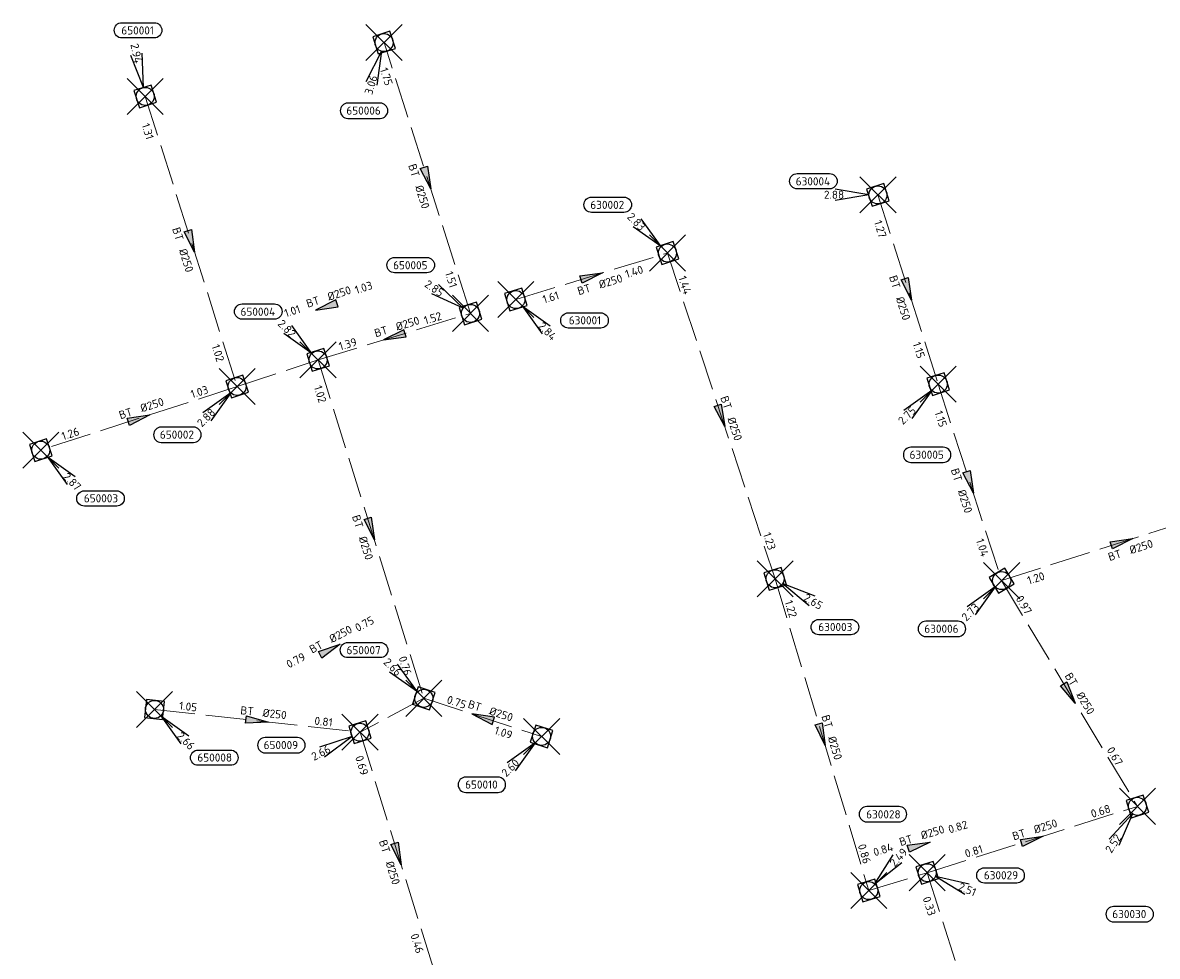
# Model space of a CAD drawing. Header units: metres. Extents: x 153343 to 157271, y 461673 to 467005.
# Tile 174 of 191: x 156674 to 156862, y 464708 to 464863. Entities that reach past the tile are written whole.
import ezdxf
from ezdxf.enums import TextEntityAlignment as Align

# ---------------------------------------------------------------- set-up
doc = ezdxf.new("R2010")
doc.units = ezdxf.units.M
doc.header["$LTSCALE"] = 0.75
doc.header["$PDMODE"] = 3
doc.header["$PDSIZE"] = 3
doc.linetypes.add('RI-HWA_BETON', pattern=[11.4, 9, -2.4])
doc.layers.get('0').update_dxf_attribs({"lineweight": 25})
doc.layers.get('defpoints').update_dxf_attribs({"lineweight": 25})
doc.layers.add('B-OI-RI-HWA_PUTNUMMER-S @ 0.75', color=151, linetype='Continuous')
for name, color, linetype, lineweight in [('B-OI-RI-HWA_RIOOLPUT_INSPECTIEPUT-S', 151, 'Continuous', 25), ('B-OI-RI-HWA_STROOMRICHTING-S @ 0.75', 151, 'Continuous', 25), ('B-OI-RI-HWA_TRANSPORTLEIDING_BETON_250-G', 151, 'RI-HWA_BETON', 18)]:
    doc.layers.add(name, color=color, linetype=linetype, lineweight=lineweight)
doc.layers.add('inspectieput', color=7, linetype='Continuous', plot=False)
doc.styles.add('NLCS-ISO', font='isocpeur.ttf')

# ---------------------------------------------------------------- blocks, each defined once
blk = doc.blocks.new('*U1896')
at = {"ltscale": 0.1}
blk.add_hatch(color=256, dxfattribs=at).paths.add_polyline_path([(2.5, 0), (-2.5, -0.83), (-2.5, 0.83)])
at = {"ltscale": 0.1, "flags": 128}
blk.add_lwpolyline([(2.5, 0), (-2.5, -0.83), (-2.5, 0.83)], close=True, dxfattribs=at)
at = {"ltscale": 0.1, "style": 'NLCS-ISO'}
for tag, p in [('BOBL', (-18.92, -3.24)), ('MAT', (-1, -3.74))]:
    blk.add_attdef(tag, text='', height=1.8, dxfattribs=at).set_placement(p, align=Align.BOTTOM_RIGHT)
for tag, p in [('DIA', (1, -3.74)), ('BOBR', (17.97, -3.24))]:
    blk.add_attdef(tag, text='', height=1.8, dxfattribs=at).set_placement(p, align=Align.BOTTOM_LEFT)
at = {"layer": 'defpoints', "ltscale": 0.1, "style": 'NLCS-ISO', "flags": 1}
blk.add_attdef('JVA', text='', height=1.8, dxfattribs=at).set_placement((0, -1), align=Align.TOP_CENTER)
blk = doc.blocks.new('*U1893')
at = {"ltscale": 0.1}
blk.add_hatch(color=256, dxfattribs=at).paths.add_polyline_path([(2.5, 0), (-2.5, -0.83), (-2.5, 0.83)])
at = {"ltscale": 0.1, "flags": 128}
blk.add_lwpolyline([(2.5, 0), (-2.5, -0.83), (-2.5, 0.83)], close=True, dxfattribs=at)
at = {"ltscale": 0.1, "style": 'NLCS-ISO'}
for tag, p in [('MAT', (-1, 0.5)), ('BOBL', (-13.56, 0))]:
    blk.add_attdef(tag, text='', height=1.8, dxfattribs=at).set_placement(p, align=Align.BOTTOM_RIGHT)
for tag, p in [('DIA', (1, 0.5)), ('BOBR', (12.61, 0))]:
    blk.add_attdef(tag, text='', height=1.8, dxfattribs=at).set_placement(p, align=Align.BOTTOM_LEFT)
at = {"layer": 'defpoints', "ltscale": 0.1, "style": 'NLCS-ISO', "flags": 1}
blk.add_attdef('JVA', text='', height=1.8, dxfattribs=at).set_placement((0, -1), align=Align.TOP_CENTER)
blk = doc.blocks.new('*U1894')
at = {"ltscale": 0.1}
blk.add_hatch(color=256, dxfattribs=at).paths.add_polyline_path([(-2.5, 0), (2.5, -0.83), (2.5, 0.83)])
at = {"ltscale": 0.1, "flags": 128}
blk.add_lwpolyline([(-2.5, 0), (2.5, -0.83), (2.5, 0.83)], close=True, dxfattribs=at)
at = {"ltscale": 0.1, "style": 'NLCS-ISO'}
for tag, p in [('MAT', (-1, 0.5)), ('BOBL', (-4.37, 0))]:
    blk.add_attdef(tag, text='', height=1.8, dxfattribs=at).set_placement(p, align=Align.BOTTOM_RIGHT)
for tag, p in [('DIA', (1, 0.5)), ('BOBR', (3.42, -3.24))]:
    blk.add_attdef(tag, text='', height=1.8, dxfattribs=at).set_placement(p, align=Align.BOTTOM_LEFT)
at = {"layer": 'defpoints', "ltscale": 0.1, "style": 'NLCS-ISO', "flags": 1}
blk.add_attdef('JVA', text='', height=1.8, dxfattribs=at).set_placement((0, -1), align=Align.TOP_CENTER)
blk = doc.blocks.new('*U66')
at = {"ltscale": 0.1}
blk.add_hatch(color=256, dxfattribs=at).paths.add_polyline_path([(2.5, 0), (-2.5, -0.83), (-2.5, 0.83)])
at = {"ltscale": 0.1, "flags": 128}
blk.add_lwpolyline([(2.5, 0), (-2.5, -0.83), (-2.5, 0.83)], close=True, dxfattribs=at)
at = {"ltscale": 0.1, "style": 'NLCS-ISO'}
for tag, p in [('MAT', (-1, 0.5)), ('BOBL', (-5.66, 0))]:
    blk.add_attdef(tag, text='', height=1.8, dxfattribs=at).set_placement(p, align=Align.BOTTOM_RIGHT)
for tag, p in [('DIA', (1, 0.5)), ('BOBR', (7.22, 0))]:
    blk.add_attdef(tag, text='', height=1.8, dxfattribs=at).set_placement(p, align=Align.BOTTOM_LEFT)
at = {"layer": 'defpoints', "ltscale": 0.1, "style": 'NLCS-ISO', "flags": 1}
blk.add_attdef('JVA', text='', height=1.8, dxfattribs=at).set_placement((0, -1), align=Align.TOP_CENTER)
blk = doc.blocks.new('*U1892')
at = {"ltscale": 0.1}
blk.add_hatch(color=256, dxfattribs=at).paths.add_polyline_path([(2.5, 0), (-2.5, -0.83), (-2.5, 0.83)])
at = {"ltscale": 0.1, "flags": 128}
blk.add_lwpolyline([(2.5, 0), (-2.5, -0.83), (-2.5, 0.83)], close=True, dxfattribs=at)
at = {"ltscale": 0.1, "style": 'NLCS-ISO'}
for tag, p in [('BOBL', (-22.15, -3.24)), ('MAT', (-1, -3.74))]:
    blk.add_attdef(tag, text='', height=1.8, dxfattribs=at).set_placement(p, align=Align.BOTTOM_RIGHT)
for tag, p in [('DIA', (1, -3.74)), ('BOBR', (21.21, -3.23))]:
    blk.add_attdef(tag, text='', height=1.8, dxfattribs=at).set_placement(p, align=Align.BOTTOM_LEFT)
at = {"layer": 'defpoints', "ltscale": 0.1, "style": 'NLCS-ISO', "flags": 1}
blk.add_attdef('JVA', text='', height=1.8, dxfattribs=at).set_placement((0, -1), align=Align.TOP_CENTER)
blk = doc.blocks.new('*U1888')
at = {"ltscale": 0.1}
blk.add_hatch(color=256, dxfattribs=at).paths.add_polyline_path([(2.5, 0), (-2.5, -0.83), (-2.5, 0.83)])
at = {"ltscale": 0.1, "flags": 128}
blk.add_lwpolyline([(2.5, 0), (-2.5, -0.83), (-2.5, 0.83)], close=True, dxfattribs=at)
at = {"ltscale": 0.1, "style": 'NLCS-ISO'}
for tag, p in [('BOBL', (-29.94, -3.24)), ('MAT', (-1, -3.74))]:
    blk.add_attdef(tag, text='', height=1.8, dxfattribs=at).set_placement(p, align=Align.BOTTOM_RIGHT)
for tag, p in [('DIA', (1, -3.74)), ('BOBR', (29, -3.23))]:
    blk.add_attdef(tag, text='', height=1.8, dxfattribs=at).set_placement(p, align=Align.BOTTOM_LEFT)
at = {"layer": 'defpoints', "ltscale": 0.1, "style": 'NLCS-ISO', "flags": 1}
blk.add_attdef('JVA', text='', height=1.8, dxfattribs=at).set_placement((0, -1), align=Align.TOP_CENTER)
blk = doc.blocks.new('*U1889')
at = {"ltscale": 0.1}
blk.add_hatch(color=256, dxfattribs=at).paths.add_polyline_path([(-2.5, 0), (2.5, -0.83), (2.5, 0.83)])
at = {"ltscale": 0.1, "flags": 128}
blk.add_lwpolyline([(-2.5, 0), (2.5, -0.83), (2.5, 0.83)], close=True, dxfattribs=at)
at = {"ltscale": 0.1, "style": 'NLCS-ISO'}
for tag, p in [('MAT', (-1, 0.5)), ('BOBL', (-8.31, 0))]:
    blk.add_attdef(tag, text='', height=1.8, dxfattribs=at).set_placement(p, align=Align.BOTTOM_RIGHT)
for tag, p in [('DIA', (1, 0.5)), ('BOBR', (7.37, 0))]:
    blk.add_attdef(tag, text='', height=1.8, dxfattribs=at).set_placement(p, align=Align.BOTTOM_LEFT)
at = {"layer": 'defpoints', "ltscale": 0.1, "style": 'NLCS-ISO', "flags": 1}
blk.add_attdef('JVA', text='', height=1.8, dxfattribs=at).set_placement((0, -1), align=Align.TOP_CENTER)
blk = doc.blocks.new('*U80')
at = {"ltscale": 0.1}
blk.add_hatch(color=256, dxfattribs=at).paths.add_polyline_path([(-2.5, 0), (2.5, -0.83), (2.5, 0.83)])
at = {"ltscale": 0.1, "flags": 128}
blk.add_lwpolyline([(-2.5, 0), (2.5, -0.83), (2.5, 0.83)], close=True, dxfattribs=at)
at = {"ltscale": 0.1, "style": 'NLCS-ISO'}
for tag, p in [('MAT', (-1, 0.5)), ('BOBL', (-5.66, 0))]:
    blk.add_attdef(tag, text='', height=1.8, dxfattribs=at).set_placement(p, align=Align.BOTTOM_RIGHT)
for tag, p in [('DIA', (1, 0.5)), ('BOBR', (7.22, 0))]:
    blk.add_attdef(tag, text='', height=1.8, dxfattribs=at).set_placement(p, align=Align.BOTTOM_LEFT)
at = {"layer": 'defpoints', "ltscale": 0.1, "style": 'NLCS-ISO', "flags": 1}
blk.add_attdef('JVA', text='', height=1.8, dxfattribs=at).set_placement((0, -1), align=Align.TOP_CENTER)
blk = doc.blocks.new('*U1881')
at = {"ltscale": 0.1}
blk.add_hatch(color=256, dxfattribs=at).paths.add_polyline_path([(2.5, 0), (-2.5, -0.83), (-2.5, 0.83)])
at = {"ltscale": 0.1, "flags": 128}
blk.add_lwpolyline([(2.5, 0), (-2.5, -0.83), (-2.5, 0.83)], close=True, dxfattribs=at)
at = {"ltscale": 0.1, "style": 'NLCS-ISO'}
for tag, p in [('MAT', (-1, 0.5)), ('BOBL', (-13.52, 0))]:
    blk.add_attdef(tag, text='', height=1.8, dxfattribs=at).set_placement(p, align=Align.BOTTOM_RIGHT)
for tag, p in [('DIA', (1, 0.5)), ('BOBR', (12.57, 0))]:
    blk.add_attdef(tag, text='', height=1.8, dxfattribs=at).set_placement(p, align=Align.BOTTOM_LEFT)
at = {"layer": 'defpoints', "ltscale": 0.1, "style": 'NLCS-ISO', "flags": 1}
blk.add_attdef('JVA', text='', height=1.8, dxfattribs=at).set_placement((0, -1), align=Align.TOP_CENTER)
blk = doc.blocks.new('*U1890')
at = {"ltscale": 0.1}
blk.add_hatch(color=256, dxfattribs=at).paths.add_polyline_path([(2.5, 0), (-2.5, -0.83), (-2.5, 0.83)])
at = {"ltscale": 0.1, "flags": 128}
blk.add_lwpolyline([(2.5, 0), (-2.5, -0.83), (-2.5, 0.83)], close=True, dxfattribs=at)
at = {"ltscale": 0.1, "style": 'NLCS-ISO'}
for tag, p in [('BOBL', (-24.37, -3.24)), ('MAT', (-1, -3.74))]:
    blk.add_attdef(tag, text='', height=1.8, dxfattribs=at).set_placement(p, align=Align.BOTTOM_RIGHT)
for tag, p in [('DIA', (1, -3.74)), ('BOBR', (23.42, -3.23))]:
    blk.add_attdef(tag, text='', height=1.8, dxfattribs=at).set_placement(p, align=Align.BOTTOM_LEFT)
at = {"layer": 'defpoints', "ltscale": 0.1, "style": 'NLCS-ISO', "flags": 1}
blk.add_attdef('JVA', text='', height=1.8, dxfattribs=at).set_placement((0, -1), align=Align.TOP_CENTER)
blk = doc.blocks.new('*U1820')
at = {"ltscale": 0.1}
blk.add_hatch(color=256, dxfattribs=at).paths.add_polyline_path([(2.5, 0), (-2.5, -0.83), (-2.5, 0.83)])
at = {"ltscale": 0.1, "flags": 128}
blk.add_lwpolyline([(2.5, 0), (-2.5, -0.83), (-2.5, 0.83)], close=True, dxfattribs=at)
at = {"ltscale": 0.1, "style": 'NLCS-ISO'}
for tag, p in [('BOBL', (-18.6, -3.24)), ('MAT', (-1, -3.74))]:
    blk.add_attdef(tag, text='', height=1.8, dxfattribs=at).set_placement(p, align=Align.BOTTOM_RIGHT)
for tag, p in [('DIA', (1, -3.74)), ('BOBR', (17.66, -3.24))]:
    blk.add_attdef(tag, text='', height=1.8, dxfattribs=at).set_placement(p, align=Align.BOTTOM_LEFT)
at = {"layer": 'defpoints', "ltscale": 0.1, "style": 'NLCS-ISO', "flags": 1}
blk.add_attdef('JVA', text='', height=1.8, dxfattribs=at).set_placement((0, -1), align=Align.TOP_CENTER)
blk = doc.blocks.new('*U1821')
at = {"ltscale": 0.1}
blk.add_hatch(color=256, dxfattribs=at).paths.add_polyline_path([(2.5, 0), (-2.5, -0.83), (-2.5, 0.83)])
at = {"ltscale": 0.1, "flags": 128}
blk.add_lwpolyline([(2.5, 0), (-2.5, -0.83), (-2.5, 0.83)], close=True, dxfattribs=at)
at = {"ltscale": 0.1, "style": 'NLCS-ISO'}
for tag, p in [('MAT', (-1, 0.5)), ('BOBL', (-11.13, 0))]:
    blk.add_attdef(tag, text='', height=1.8, dxfattribs=at).set_placement(p, align=Align.BOTTOM_RIGHT)
for tag, p in [('DIA', (1, 0.5)), ('BOBR', (14.12, 0))]:
    blk.add_attdef(tag, text='', height=1.8, dxfattribs=at).set_placement(p, align=Align.BOTTOM_LEFT)
at = {"layer": 'defpoints', "ltscale": 0.1, "style": 'NLCS-ISO', "flags": 1}
blk.add_attdef('JVA', text='', height=1.8, dxfattribs=at).set_placement((0, -1), align=Align.TOP_CENTER)
blk = doc.blocks.new('*U1795')
at = {"ltscale": 0.1}
blk.add_hatch(color=256, dxfattribs=at).paths.add_polyline_path([(2.5, 0), (-2.5, -0.83), (-2.5, 0.83)])
at = {"ltscale": 0.1, "flags": 128}
blk.add_lwpolyline([(2.5, 0), (-2.5, -0.83), (-2.5, 0.83)], close=True, dxfattribs=at)
at = {"ltscale": 0.1, "style": 'NLCS-ISO'}
for tag, p in [('MAT', (-1, 0.5)), ('BOBL', (-19.84, 0))]:
    blk.add_attdef(tag, text='', height=1.8, dxfattribs=at).set_placement(p, align=Align.BOTTOM_RIGHT)
for tag, p in [('DIA', (1, 0.5)), ('BOBR', (14.92, 0))]:
    blk.add_attdef(tag, text='', height=1.8, dxfattribs=at).set_placement(p, align=Align.BOTTOM_LEFT)
at = {"layer": 'defpoints', "ltscale": 0.1, "style": 'NLCS-ISO', "flags": 1}
blk.add_attdef('JVA', text='', height=1.8, dxfattribs=at).set_placement((0, -1), align=Align.TOP_CENTER)
blk = doc.blocks.new('*U1793')
at = {"ltscale": 0.1}
blk.add_hatch(color=256, dxfattribs=at).paths.add_polyline_path([(2.5, 0), (-2.5, -0.83), (-2.5, 0.83)])
at = {"ltscale": 0.1, "flags": 128}
blk.add_lwpolyline([(2.5, 0), (-2.5, -0.83), (-2.5, 0.83)], close=True, dxfattribs=at)
at = {"ltscale": 0.1, "style": 'NLCS-ISO'}
for tag, p in [('BOBL', (-18.69, -3.24)), ('MAT', (-1, -3.74))]:
    blk.add_attdef(tag, text='', height=1.8, dxfattribs=at).set_placement(p, align=Align.BOTTOM_RIGHT)
for tag, p in [('DIA', (1, -3.74)), ('BOBR', (17.75, -3.24))]:
    blk.add_attdef(tag, text='', height=1.8, dxfattribs=at).set_placement(p, align=Align.BOTTOM_LEFT)
at = {"layer": 'defpoints', "ltscale": 0.1, "style": 'NLCS-ISO', "flags": 1}
blk.add_attdef('JVA', text='', height=1.8, dxfattribs=at).set_placement((0, -1), align=Align.TOP_CENTER)
blk = doc.blocks.new('*U1791')
at = {"ltscale": 0.1}
blk.add_hatch(color=256, dxfattribs=at).paths.add_polyline_path([(2.5, 0), (-2.5, -0.83), (-2.5, 0.83)])
at = {"ltscale": 0.1, "flags": 128}
blk.add_lwpolyline([(2.5, 0), (-2.5, -0.83), (-2.5, 0.83)], close=True, dxfattribs=at)
at = {"ltscale": 0.1, "style": 'NLCS-ISO'}
for tag, p in [('BOBL', (-13.54, -3.24)), ('MAT', (-1, -3.74))]:
    blk.add_attdef(tag, text='', height=1.8, dxfattribs=at).set_placement(p, align=Align.BOTTOM_RIGHT)
for tag, p in [('DIA', (1, -3.74)), ('BOBR', (12.6, -3.24))]:
    blk.add_attdef(tag, text='', height=1.8, dxfattribs=at).set_placement(p, align=Align.BOTTOM_LEFT)
at = {"layer": 'defpoints', "ltscale": 0.1, "style": 'NLCS-ISO', "flags": 1}
blk.add_attdef('JVA', text='', height=1.8, dxfattribs=at).set_placement((0, -1), align=Align.TOP_CENTER)
blk = doc.blocks.new('*U1792')
at = {"ltscale": 0.1}
blk.add_hatch(color=256, dxfattribs=at).paths.add_polyline_path([(2.5, 0), (-2.5, -0.83), (-2.5, 0.83)])
at = {"ltscale": 0.1, "flags": 128}
blk.add_lwpolyline([(2.5, 0), (-2.5, -0.83), (-2.5, 0.83)], close=True, dxfattribs=at)
at = {"ltscale": 0.1, "style": 'NLCS-ISO'}
for tag, p in [('BOBL', (-12.66, -3.24)), ('MAT', (-1, -3.74))]:
    blk.add_attdef(tag, text='', height=1.8, dxfattribs=at).set_placement(p, align=Align.BOTTOM_RIGHT)
for tag, p in [('DIA', (1, -3.74)), ('BOBR', (11.71, -3.24))]:
    blk.add_attdef(tag, text='', height=1.8, dxfattribs=at).set_placement(p, align=Align.BOTTOM_LEFT)
at = {"layer": 'defpoints', "ltscale": 0.1, "style": 'NLCS-ISO', "flags": 1}
blk.add_attdef('JVA', text='', height=1.8, dxfattribs=at).set_placement((0, -1), align=Align.TOP_CENTER)
blk = doc.blocks.new('*U1789')
at = {"ltscale": 0.1}
blk.add_hatch(color=256, dxfattribs=at).paths.add_polyline_path([(2.5, 0), (-2.5, -0.83), (-2.5, 0.83)])
at = {"ltscale": 0.1, "flags": 128}
blk.add_lwpolyline([(2.5, 0), (-2.5, -0.83), (-2.5, 0.83)], close=True, dxfattribs=at)
at = {"ltscale": 0.1, "style": 'NLCS-ISO'}
for tag, p in [('MAT', (-1, 0.5)), ('BOBL', (-26.72, 0))]:
    blk.add_attdef(tag, text='', height=1.8, dxfattribs=at).set_placement(p, align=Align.BOTTOM_RIGHT)
for tag, p in [('DIA', (1, 0.5)), ('BOBR', (25.77, -0.01))]:
    blk.add_attdef(tag, text='', height=1.8, dxfattribs=at).set_placement(p, align=Align.BOTTOM_LEFT)
at = {"layer": 'defpoints', "ltscale": 0.1, "style": 'NLCS-ISO', "flags": 1}
blk.add_attdef('JVA', text='', height=1.8, dxfattribs=at).set_placement((0, -1), align=Align.TOP_CENTER)
blk = doc.blocks.new('*U1790')
at = {"ltscale": 0.1}
blk.add_hatch(color=256, dxfattribs=at).paths.add_polyline_path([(2.5, 0), (-2.5, -0.83), (-2.5, 0.83)])
at = {"ltscale": 0.1, "flags": 128}
blk.add_lwpolyline([(2.5, 0), (-2.5, -0.83), (-2.5, 0.83)], close=True, dxfattribs=at)
at = {"ltscale": 0.1, "style": 'NLCS-ISO'}
for tag, p in [('MAT', (-1, 0.5)), ('BOBL', (-27.99, 0))]:
    blk.add_attdef(tag, text='', height=1.8, dxfattribs=at).set_placement(p, align=Align.BOTTOM_RIGHT)
for tag, p in [('DIA', (1, 0.5)), ('BOBR', (27.73, -0.01))]:
    blk.add_attdef(tag, text='', height=1.8, dxfattribs=at).set_placement(p, align=Align.BOTTOM_LEFT)
at = {"layer": 'defpoints', "ltscale": 0.1, "style": 'NLCS-ISO', "flags": 1}
blk.add_attdef('JVA', text='', height=1.8, dxfattribs=at).set_placement((0, -1), align=Align.TOP_CENTER)
blk = doc.blocks.new('*U1787')
at = {"ltscale": 0.1}
blk.add_hatch(color=256, dxfattribs=at).paths.add_polyline_path([(2.5, 0), (-2.5, -0.83), (-2.5, 0.83)])
at = {"ltscale": 0.1, "flags": 128}
blk.add_lwpolyline([(2.5, 0), (-2.5, -0.83), (-2.5, 0.83)], close=True, dxfattribs=at)
at = {"ltscale": 0.1, "style": 'NLCS-ISO'}
for tag, p in [('BOBL', (-8.22, -3.24)), ('MAT', (-1, -3.74))]:
    blk.add_attdef(tag, text='', height=1.8, dxfattribs=at).set_placement(p, align=Align.BOTTOM_RIGHT)
for tag, p in [('DIA', (1, -3.74)), ('BOBR', (7.27, -3.24))]:
    blk.add_attdef(tag, text='', height=1.8, dxfattribs=at).set_placement(p, align=Align.BOTTOM_LEFT)
at = {"layer": 'defpoints', "ltscale": 0.1, "style": 'NLCS-ISO', "flags": 1}
blk.add_attdef('JVA', text='', height=1.8, dxfattribs=at).set_placement((0, -1), align=Align.TOP_CENTER)
blk = doc.blocks.new('B-SRI-PUT_HWA-SO')
at = {"lineweight": -3, "flags": 128}
blk.add_lwpolyline([(-2, -2), (2, -2), (2, 2), (-2, 2)], close=True, dxfattribs=at)
at = {"lineweight": -3}
blk.add_circle((0, 0), 2, dxfattribs=at)
blk = doc.blocks.new('*U247')
for q in [(5.83, -7.6), (7.6, -5.83)]:
    blk.add_line((1.41, -1.41), q)
blk.add_lwpolyline([(16.81, -12.39), (9.65, -12.39, -1), (9.65, -9.01), (16.81, -9.01, -1)], format="xyb", close=True)
at = {"ltscale": 0.1, "style": 'NLCS-ISO'}
blk.add_attdef('PUTHGT', text='', height=1.8, rotation=315, dxfattribs=at).set_placement((5.39, -5.43), align=Align.MIDDLE_LEFT)
blk.add_attdef('PUTNR', text='', height=1.8, dxfattribs=at).set_placement((13.33, -8.87), align=Align.MIDDLE_CENTER)
blk = doc.blocks.new('*U241')
for q in [(-7.6, -5.83), (-5.83, -7.6)]:
    blk.add_line((-1.41, -1.41), q)
blk.add_lwpolyline([(-16.81, -12.39), (-9.65, -12.39, 1), (-9.65, -9.01), (-16.81, -9.01, 1)], format="xyb", close=True)
at = {"ltscale": 0.1, "style": 'NLCS-ISO'}
blk.add_attdef('PUTHGT', text='', height=1.8, rotation=45, dxfattribs=at).set_placement((-8.44, -8.48), align=Align.MIDDLE_LEFT)
blk.add_attdef('PUTNR', text='', height=1.8, dxfattribs=at).set_placement((-13.33, -8.87), align=Align.MIDDLE_CENTER)
blk = doc.blocks.new('*U1023')
for q in [(-8.99, -3.3), (-7.83, -5.52)]:
    blk.add_line((-1.77, -0.93), q)
blk.add_lwpolyline([(-21, -4.58), (-13.84, -4.58, 1), (-13.84, -1.19), (-21, -1.19, 1)], format="xyb", close=True)
at = {"ltscale": 0.1, "style": 'NLCS-ISO'}
blk.add_attdef('PUTNR', text='', height=1.8, dxfattribs=at).set_placement((-17.52, -1.05), align=Align.MIDDLE_CENTER)
blk.add_attdef('PUTHGT', text='', height=1.8, rotation=27.6566, dxfattribs=at).set_placement((-10.59, -5.58), align=Align.MIDDLE_LEFT)
blk = doc.blocks.new('*U1019')
for q in [(-4.01, -8.7), (-1.63, -9.44)]:
    blk.add_line((-0.59, -1.91), q)
blk.add_lwpolyline([(-8.01, -16.79), (-0.85, -16.79, 1), (-0.85, -13.41), (-8.01, -13.41, 1)], format="xyb", close=True)
at = {"ltscale": 0.1, "style": 'NLCS-ISO'}
blk.add_attdef('PUTHGT', text='', height=1.8, rotation=72.7358, dxfattribs=at).set_placement((-3.53, -11.44), align=Align.MIDDLE_LEFT)
blk.add_attdef('PUTNR', text='', height=1.8, dxfattribs=at).set_placement((-4.53, -13.27), align=Align.MIDDLE_CENTER)
blk = doc.blocks.new('*U255')
for q in [(-5.83, 7.6), (-7.6, 5.83)]:
    blk.add_line((-1.41, 1.41), q)
blk.add_lwpolyline([(-16.81, 12.39), (-9.65, 12.39, -1), (-9.65, 9.01), (-16.81, 9.01, -1)], format="xyb", close=True)
at = {"ltscale": 0.1, "style": 'NLCS-ISO'}
blk.add_attdef('PUTNR', text='', height=1.8, dxfattribs=at).set_placement((-13.33, 10.67), align=Align.MIDDLE_CENTER)
blk.add_attdef('PUTHGT', text='', height=1.8, rotation=315, dxfattribs=at).set_placement((-8.44, 8.48), align=Align.MIDDLE_LEFT)
blk = doc.blocks.new('*U1020')
for q in [(-7.12, 6.42), (-8.53, 4.36)]:
    blk.add_line((-1.65, 1.13), q)
blk.add_lwpolyline([(-16.81, 12.39), (-9.65, 12.39, -1), (-9.65, 9.01), (-16.81, 9.01, -1)], format="xyb", close=True)
at = {"ltscale": 0.1, "style": 'NLCS-ISO'}
blk.add_attdef('PUTNR', text='', height=1.8, dxfattribs=at).set_placement((-13.33, 10.67), align=Align.MIDDLE_CENTER)
blk.add_attdef('PUTHGT', text='', height=1.8, rotation=325.4648, dxfattribs=at).set_placement((-9.84, 6.81), align=Align.MIDDLE_LEFT)
blk = doc.blocks.new('*U1018')
for q in [(-3.16, 9.05), (-0.71, 9.56)]:
    blk.add_line((-0.41, 1.96), q)
blk.add_lwpolyline([(-5.16, 16.34), (2, 16.34, -1), (2, 12.96), (-5.16, 12.96, -1)], format="xyb", close=True)
at = {"ltscale": 0.1, "style": 'NLCS-ISO'}
blk.add_attdef('PUTNR', text='', height=1.8, dxfattribs=at).set_placement((-1.68, 14.62), align=Align.MIDDLE_CENTER)
blk.add_attdef('PUTHGT', text='', height=1.8, rotation=281.7339, dxfattribs=at).set_placement((-2.41, 11.72), align=Align.MIDDLE_LEFT)
blk = doc.blocks.new('*U992')
for q in [(8.3, -4.78), (9.26, -2.47)]:
    blk.add_line((1.85, -0.76), q)
blk.add_lwpolyline([(19.81, -2.28), (12.65, -2.28, -1), (12.65, 1.1), (19.81, 1.1, -1)], format="xyb", close=True)
at = {"ltscale": 0.1, "style": 'NLCS-ISO'}
blk.add_attdef('PUTNR', text='', height=1.8, dxfattribs=at).set_placement((16.33, 1.24), align=Align.MIDDLE_CENTER)
blk.add_attdef('PUTHGT', text='', height=1.8, rotation=337.5454, dxfattribs=at).set_placement((7.06, -2.95), align=Align.MIDDLE_LEFT)
blk = doc.blocks.new('*U967')
for q in [(-6.24, -7.27), (-4.14, -8.64)]:
    blk.add_line((-1.09, -1.68), q)
blk.add_lwpolyline([(-5.28, -25.59), (1.88, -25.59, 1), (1.88, -22.2), (-5.28, -22.2, 1)], format="xyb", close=True)
at = {"ltscale": 0.1, "style": 'NLCS-ISO'}
blk.add_attdef('PUTHGT', text='', height=1.8, rotation=56.8878, dxfattribs=at).set_placement((-6.51, -10.04), align=Align.MIDDLE_LEFT)
blk.add_attdef('PUTNR', text='', height=1.8, dxfattribs=at).set_placement((-1.8, -22.06), align=Align.MIDDLE_CENTER)
blk = doc.blocks.new('*U962')
for q in [(-7.6, -5.83), (-5.83, -7.6)]:
    blk.add_line((-1.41, -1.41), q)
blk.add_lwpolyline([(-6.02, -17.37), (1.14, -17.37, 1), (1.14, -13.99), (-6.02, -13.99, 1)], format="xyb", close=True)
at = {"ltscale": 0.1, "style": 'NLCS-ISO'}
blk.add_attdef('PUTHGT', text='', height=1.8, rotation=45, dxfattribs=at).set_placement((-8.44, -8.48), align=Align.MIDDLE_LEFT)
blk.add_attdef('PUTNR', text='', height=1.8, dxfattribs=at).set_placement((-2.54, -13.85), align=Align.MIDDLE_CENTER)
blk = doc.blocks.new('*U963')
for q in [(-9.5, 1.25), (-9.5, -1.25)]:
    blk.add_line((-2, 0), q)
blk.add_lwpolyline([(-17.88, 4.72), (-10.72, 4.72, -1), (-10.72, 1.34), (-17.88, 1.34, -1)], format="xyb", close=True)
at = {"ltscale": 0.1, "style": 'NLCS-ISO'}
blk.add_attdef('PUTNR', text='', height=1.8, dxfattribs=at).set_placement((-14.4, 3), align=Align.MIDDLE_CENTER)
blk.add_attdef('PUTHGT', text='', height=1.8, dxfattribs=at).set_placement((-11.97, 0.03), align=Align.MIDDLE_LEFT)
blk = doc.blocks.new('*U964')
for q in [(5.43, 7.9), (7.29, 6.22)]:
    blk.add_line((1.34, 1.49), q)
blk.add_lwpolyline([(6.72, 18.6), (-0.44, 18.6, 1), (-0.44, 15.22), (6.72, 15.22, 1)], format="xyb", close=True)
at = {"ltscale": 0.1, "style": 'NLCS-ISO'}
blk.add_attdef('PUTNR', text='', height=1.8, dxfattribs=at).set_placement((3.24, 16.88), align=Align.MIDDLE_CENTER)
blk.add_attdef('PUTHGT', text='', height=1.8, rotation=47.9878, dxfattribs=at).set_placement((5.1, 5.7), align=Align.MIDDLE_LEFT)
blk = doc.blocks.new('*U965')
for q in [(7.54, -5.92), (8.81, -3.76)]:
    blk.add_line((1.72, -1.02), q)
blk.add_lwpolyline([(16.81, -12.39), (9.65, -12.39, -1), (9.65, -9.01), (16.81, -9.01, -1)], format="xyb", close=True)
at = {"ltscale": 0.1, "style": 'NLCS-ISO'}
blk.add_attdef('PUTHGT', text='', height=1.8, rotation=329.368, dxfattribs=at).set_placement((6.57, -3.92), align=Align.MIDDLE_LEFT)
blk.add_attdef('PUTNR', text='', height=1.8, dxfattribs=at).set_placement((13.33, -8.87), align=Align.MIDDLE_CENTER)
blk = doc.blocks.new('*U960')
for q in [(5.83, -7.6), (7.6, -5.83)]:
    blk.add_line((1.41, -1.41), q)
blk.add_lwpolyline([(18.77, -6.33), (11.61, -6.33, -1), (11.61, -2.94), (18.77, -2.94, -1)], format="xyb", close=True)
at = {"ltscale": 0.1, "style": 'NLCS-ISO'}
blk.add_attdef('PUTNR', text='', height=1.8, dxfattribs=at).set_placement((15.29, -2.8), align=Align.MIDDLE_CENTER)
blk.add_attdef('PUTHGT', text='', height=1.8, rotation=315, dxfattribs=at).set_placement((5.39, -5.43), align=Align.MIDDLE_LEFT)

msp = doc.modelspace()

# ---------------------------------------------------------------- linework, layer by layer
at = {"layer": 'B-OI-RI-HWA_TRANSPORTLEIDING_BETON_250-G', "transparency": 33554610}
for p, q in [((156748.35, 464815.11), (156733.99, 464860.11)), ((156694.33, 464851.16), (156709.59, 464802.96)), ((156816.02, 464834.8), (156826.02, 464803.36)), ((156755.89, 464817.41), (156781.06, 464825.14)), ((156781.06, 464825.14), (156798.94, 464771)), ((156723.03, 464807.38), (156748.35, 464815.11)), ((156709.59, 464802.96), (156723.03, 464807.38)), ((156723.03, 464807.38), (156740.6, 464751.14)), ((156709.59, 464802.96), (156676.98, 464792.38)), ((156826.02, 464803.36), (156836.56, 464770.7)), ((156836.56, 464770.7), (156876.59, 464783.56)), ((156798.94, 464771), (156814.49, 464719.2)), ((156836.56, 464770.7), (156859.11, 464733.19)), ((156740.6, 464751.14), (156730, 464745.51)), ((156740.6, 464751.14), (156760.16, 464744.81)), ((156695.87, 464749.3), (156730, 464745.51)), ((156730, 464745.51), (156742.57, 464705.03)), ((156824.2, 464722.16), (156859.11, 464733.19)), ((156814.49, 464719.2), (156824.2, 464722.16)), ((156824.2, 464722.16), (156836.9, 464682.22))]:
    msp.add_line(p, q, dxfattribs=at)
at = {"layer": 'inspectieput', "color": 0, "transparency": 33554610}
for p in [(156733.99, 464860.11), (156694.33, 464851.16), (156816.02, 464834.8), (156781.06, 464825.14), (156755.89, 464817.41), (156748.35, 464815.11), (156723.03, 464807.38), (156826.02, 464803.36), (156709.59, 464802.96), (156676.98, 464792.38), (156798.94, 464771), (156836.56, 464770.7), (156740.6, 464751.14), (156695.87, 464749.3), (156730, 464745.51), (156760.16, 464744.81), (156859.11, 464733.19), (156824.2, 464722.16), (156814.49, 464719.2)]:
    msp.add_point(p, dxfattribs=at)

# ---------------------------------------------------------------- block references
at = {"layer": 'B-OI-RI-HWA_PUTNUMMER-S @ 0.75', "color": 0, "transparency": 33554610, "xscale": 0.75, "yscale": 0.75, "zscale": 0.75}
for name, p, values in [('*U1018', (156694.33, 464851.16), {'PUTNR': '650001', 'PUTHGT': '2.94'}), ('*U963', (156816.02, 464834.8), {'PUTNR': '630004', 'PUTHGT': '2.88'}), ('*U255', (156781.06, 464825.14), {'PUTNR': '630002', 'PUTHGT': '2.83'}), ('*U1020', (156748.35, 464815.11), {'PUTNR': '650005', 'PUTHGT': '2.85'}), ('*U255', (156723.03, 464807.38), {'PUTNR': '650004', 'PUTHGT': '2.82'}), ('*U255', (156740.6, 464751.14), {'PUTNR': '650007', 'PUTHGT': '2.66'}), ('*U964', (156814.49, 464719.2), {'PUTNR': '630028', 'PUTHGT': '2.49'})]:
    msp.add_blockref(name, p, dxfattribs=at).add_auto_attribs(values)
at = {"layer": 'B-OI-RI-HWA_PUTNUMMER-S @ 0.75', "color": 0, "transparency": 33554610}
ref = msp.add_blockref('*U1019', (156733.99, 464860.11), dxfattribs=dict(at, xscale=0.75, yscale=0.75, zscale=0.75))
ref.add_attrib('PUTNR', '650006', dxfattribs={"layer": '0', "ltscale": 0.1, "height": 1.35, "style": 'NLCS-ISO'}).set_placement((156730.59, 464848.81), align=Align.MIDDLE_CENTER)
ref.add_attrib('PUTHGT', '3.06', dxfattribs={"layer": '0', "ltscale": 0.1, "height": 1.35, "rotation": 72.7358, "style": 'NLCS-ISO'}).set_placement((156731.35, 464851.53), align=Align.MIDDLE_LEFT)
ref = msp.add_blockref('*U960', (156755.89, 464817.41), dxfattribs=dict(at, xscale=0.75, yscale=0.75, zscale=0.75))
ref.add_attrib('PUTNR', '630001', dxfattribs={"layer": '0', "ltscale": 0.1, "height": 1.35, "style": 'NLCS-ISO'}).set_placement((156767.36, 464813.96), align=Align.MIDDLE_CENTER)
ref.add_attrib('PUTHGT', '2.84', dxfattribs={"layer": '0', "ltscale": 0.1, "height": 1.35, "rotation": 315, "style": 'NLCS-ISO'}).set_placement((156759.93, 464813.34), align=Align.MIDDLE_LEFT)
ref = msp.add_blockref('*U241', (156709.59, 464802.96), dxfattribs=dict(at, xscale=0.75, yscale=0.75, zscale=0.75))
ref.add_attrib('PUTNR', '650002', dxfattribs={"layer": '0', "ltscale": 0.1, "height": 1.35, "style": 'NLCS-ISO'}).set_placement((156699.59, 464794.96), align=Align.MIDDLE_CENTER)
ref.add_attrib('PUTHGT', '2.88', dxfattribs={"layer": '0', "ltscale": 0.1, "height": 1.35, "rotation": 45, "style": 'NLCS-ISO'}).set_placement((156703.26, 464796.6), align=Align.MIDDLE_LEFT)
ref = msp.add_blockref('*U962', (156826.02, 464803.36), dxfattribs=dict(at, xscale=0.75, yscale=0.75, zscale=0.75))
ref.add_attrib('PUTNR', '630005', dxfattribs={"layer": '0', "ltscale": 0.1, "height": 1.35, "style": 'NLCS-ISO'}).set_placement((156824.11, 464791.62), align=Align.MIDDLE_CENTER)
ref.add_attrib('PUTHGT', '2.75', dxfattribs={"layer": '0', "ltscale": 0.1, "height": 1.35, "rotation": 45, "style": 'NLCS-ISO'}).set_placement((156819.69, 464797), align=Align.MIDDLE_LEFT)
ref = msp.add_blockref('*U247', (156676.98, 464792.38), dxfattribs=dict(at, xscale=0.75, yscale=0.75, zscale=0.75))
ref.add_attrib('PUTNR', '650003', dxfattribs={"layer": '0', "ltscale": 0.1, "height": 1.35, "style": 'NLCS-ISO'}).set_placement((156686.98, 464784.38), align=Align.MIDDLE_CENTER)
ref.add_attrib('PUTHGT', '2.87', dxfattribs={"layer": '0', "ltscale": 0.1, "height": 1.35, "rotation": 315, "style": 'NLCS-ISO'}).set_placement((156681.02, 464788.31), align=Align.MIDDLE_LEFT)
ref = msp.add_blockref('*U965', (156798.94, 464771), dxfattribs=dict(at, xscale=0.75, yscale=0.75, zscale=0.75))
ref.add_attrib('PUTNR', '630003', dxfattribs={"layer": '0', "ltscale": 0.1, "height": 1.35, "style": 'NLCS-ISO'}).set_placement((156808.94, 464763), align=Align.MIDDLE_CENTER)
ref.add_attrib('PUTHGT', '2.65', dxfattribs={"layer": '0', "ltscale": 0.1, "height": 1.35, "rotation": 329.368, "style": 'NLCS-ISO'}).set_placement((156803.86, 464768.06), align=Align.MIDDLE_LEFT)
ref = msp.add_blockref('*U241', (156836.56, 464770.7), dxfattribs=dict(at, xscale=0.75, yscale=0.75, zscale=0.75))
ref.add_attrib('PUTNR', '630006', dxfattribs={"layer": '0', "ltscale": 0.1, "height": 1.35, "style": 'NLCS-ISO'}).set_placement((156826.56, 464762.7), align=Align.MIDDLE_CENTER)
ref.add_attrib('PUTHGT', '2.73', dxfattribs={"layer": '0', "ltscale": 0.1, "height": 1.35, "rotation": 45, "style": 'NLCS-ISO'}).set_placement((156830.23, 464764.34), align=Align.MIDDLE_LEFT)
ref = msp.add_blockref('*U247', (156695.87, 464749.3), dxfattribs=dict(at, xscale=0.75, yscale=0.75, zscale=0.75))
ref.add_attrib('PUTNR', '650008', dxfattribs={"layer": '0', "ltscale": 0.1, "height": 1.35, "style": 'NLCS-ISO'}).set_placement((156705.87, 464741.3), align=Align.MIDDLE_CENTER)
ref.add_attrib('PUTHGT', '2.66', dxfattribs={"layer": '0', "ltscale": 0.1, "height": 1.35, "rotation": 315, "style": 'NLCS-ISO'}).set_placement((156699.91, 464745.23), align=Align.MIDDLE_LEFT)
ref = msp.add_blockref('*U1023', (156730, 464745.51), dxfattribs=dict(at, xscale=0.75, yscale=0.75, zscale=0.75))
ref.add_attrib('PUTNR', '650009', dxfattribs={"layer": '0', "ltscale": 0.1, "height": 1.35, "style": 'NLCS-ISO'}).set_placement((156716.86, 464743.37), align=Align.MIDDLE_CENTER)
ref.add_attrib('PUTHGT', '2.66', dxfattribs={"layer": '0', "ltscale": 0.1, "height": 1.35, "rotation": 27.6566, "style": 'NLCS-ISO'}).set_placement((156722.06, 464741.33), align=Align.MIDDLE_LEFT)
ref = msp.add_blockref('*U241', (156760.16, 464744.81), dxfattribs=dict(at, xscale=0.75, yscale=0.75, zscale=0.75))
ref.add_attrib('PUTNR', '650010', dxfattribs={"layer": '0', "ltscale": 0.1, "height": 1.35, "style": 'NLCS-ISO'}).set_placement((156750.16, 464736.81), align=Align.MIDDLE_CENTER)
ref.add_attrib('PUTHGT', '2.60', dxfattribs={"layer": '0', "ltscale": 0.1, "height": 1.35, "rotation": 45, "style": 'NLCS-ISO'}).set_placement((156753.83, 464738.45), align=Align.MIDDLE_LEFT)
ref = msp.add_blockref('*U967', (156859.11, 464733.19), dxfattribs=dict(at, xscale=0.75, yscale=0.75, zscale=0.75))
ref.add_attrib('PUTNR', '630030', dxfattribs={"layer": '0', "ltscale": 0.1, "height": 1.35, "style": 'NLCS-ISO'}).set_placement((156857.76, 464715.29), align=Align.MIDDLE_CENTER)
ref.add_attrib('PUTHGT', '2.52', dxfattribs={"layer": '0', "ltscale": 0.1, "height": 1.35, "rotation": 56.8878, "style": 'NLCS-ISO'}).set_placement((156854.22, 464725.66), align=Align.MIDDLE_LEFT)
ref = msp.add_blockref('*U992', (156824.2, 464722.16), dxfattribs=dict(at, xscale=0.75, yscale=0.75, zscale=0.75))
ref.add_attrib('PUTNR', '630029', dxfattribs={"layer": '0', "ltscale": 0.1, "height": 1.35, "style": 'NLCS-ISO'}).set_placement((156836.45, 464721.74), align=Align.MIDDLE_CENTER)
ref.add_attrib('PUTHGT', '2.51', dxfattribs={"layer": '0', "ltscale": 0.1, "height": 1.35, "rotation": 337.5454, "style": 'NLCS-ISO'}).set_placement((156829.49, 464719.95), align=Align.MIDDLE_LEFT)
at = {"layer": 'B-OI-RI-HWA_RIOOLPUT_INSPECTIEPUT-S', "transparency": 33554610}
for p, xscale, yscale, zscale, rotation in [((156733.99, 464860.11), 0.75, 0.75, 0.75, 287.6984608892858), ((156694.33, 464851.16), 0.7500000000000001, 0.7500000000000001, 0.7500000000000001, 287.567657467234), ((156816.02, 464834.8), 0.75, 0.75, 0.75, 287.6441063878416), ((156781.06, 464825.14), 0.75, 0.75, 0.75, 288.2760591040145), ((156755.89, 464817.41), 0.75, 0.75, 0.75, 17.07233163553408), ((156748.35, 464815.11), 0.7499999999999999, 0.7499999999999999, 0.7499999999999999, 107.6984608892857), ((156723.03, 464807.38), 0.75, 0.75, 0.75, 287.3493838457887), ((156709.59, 464802.96), 0.75, 0.75, 0.75, 18.20443508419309), ((156826.02, 464803.36), 0.7500000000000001, 0.7500000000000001, 0.7500000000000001, 287.8858722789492), ((156676.98, 464792.38), 0.75, 0.75, 0.75, 17.97515490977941), ((156798.94, 464771), 0.75, 0.75, 0.75, 286.7093913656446), ((156836.56, 464770.7), 0.75, 0.75, 0.75, 301.0131494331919), ((156740.6, 464751.14), 0.7500000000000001, 0.7500000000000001, 0.7500000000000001, 342.0674009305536), ((156695.87, 464749.3), 0.75, 0.75, 0.75, 353.663493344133), ((156730, 464745.51), 0.7499999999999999, 0.7499999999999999, 0.7499999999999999, 287.2508079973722), ((156760.16, 464744.81), 0.75, 0.75, 0.75, 162.0674009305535), ((156859.11, 464733.19), 0.7499999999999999, 0.7499999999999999, 0.7499999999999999, 197.5342082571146), ((156824.2, 464722.16), 0.75, 0.75, 0.75, 287.6394654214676), ((156814.49, 464719.2), 0.75, 0.75, 0.75, 16.95333783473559)]:
    msp.add_blockref('B-SRI-PUT_HWA-SO', p, dxfattribs=dict(at, xscale=xscale, yscale=yscale, zscale=zscale, rotation=rotation))
at = {"layer": 'B-OI-RI-HWA_STROOMRICHTING-S @ 0.75', "color": 0, "transparency": 33554610, "xscale": 0.75, "yscale": 0.75, "zscale": 0.75}
for name, p, rotation, values in [('*U1892', (156741.17, 464837.61), 287.6984608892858, {'MAT': 'BT', 'DIA': '%%c250', 'BOBL': '1.75', 'BOBR': '1.51'}), ('*U1890', (156701.96, 464827.06), 287.567657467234, {'MAT': 'BT', 'DIA': '%%c250', 'BOBL': '1.31', 'BOBR': '1.02'}), ('*U1792', (156821.02, 464819.08), 287.6441063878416, {'MAT': 'BT', 'DIA': '%%c250', 'BOBL': '1.27', 'BOBR': '1.15'}), ('*U1787', (156768.48, 464821.28), 17.07233163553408, {'MAT': 'BT', 'DIA': '%%c250', 'BOBL': '1.61', 'BOBR': '1.40'}), ('*U1790', (156790, 464798.07), 288.2760591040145, {'MAT': 'BT', 'DIA': '%%c250', 'BOBL': '1.44', 'BOBR': '1.23'}), ('*U80', (156724.39, 464816.21), 18.20443508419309, {'MAT': 'BT', 'DIA': '%%c250', 'BOBL': '1.01', 'BOBR': '1.03'}), ('*U1889', (156735.69, 464811.24), 16.97702469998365, {'MAT': 'BT', 'DIA': '%%c250', 'BOBL': '1.39', 'BOBR': '1.52'}), ('*U1881', (156693.29, 464797.67), 17.97515490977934, {'MAT': 'BT', 'DIA': '%%c250', 'BOBL': '1.26', 'BOBR': '1.03'}), ('*U1888', (156731.82, 464779.26), 287.3493838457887, {'MAT': 'BT', 'DIA': '%%c250', 'BOBL': '1.02', 'BOBR': '0.76'}), ('*U1791', (156831.29, 464787.03), 287.8858722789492, {'MAT': 'BT', 'DIA': '%%c250', 'BOBL': '1.15', 'BOBR': '1.04'}), ('*U1793', (156856.58, 464777.13), 17.81008544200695, {'MAT': 'BT', 'DIA': '%%c250', 'BOBL': '1.20', 'BOBR': '0.96'}), ('*U1789', (156806.71, 464745.1), 286.7093913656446, {'MAT': 'BT', 'DIA': '%%c250', 'BOBL': '1.22', 'BOBR': '0.86'}), ('*U1795', (156847.83, 464751.95), 301.0131494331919, {'MAT': 'BT', 'DIA': '%%c250', 'BOBL': '0.97', 'BOBR': '0.67'}), ('*U66', (156725.03, 464759.25), 27.97420472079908, {'MAT': 'BT', 'DIA': '%%c250', 'BOBL': '0.79', 'BOBR': '0.75'}), ('*U1894', (156750.38, 464747.97), 342.0674009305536, {'MAT': 'BT', 'DIA': '%%c250', 'BOBL': '0.75', 'BOBR': '1.09'}), ('*U1893', (156712.93, 464747.41), 353.663493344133, {'MAT': 'BT', 'DIA': '%%c250', 'BOBL': '1.05', 'BOBR': '0.81'}), ('*U1896', (156736.29, 464725.27), 287.2508079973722, {'MAT': 'BT', 'DIA': '%%c250', 'BOBL': '0.69', 'BOBR': '0.46'}), ('*U1821', (156841.65, 464727.67), 17.53420825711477, {'MAT': 'BT', 'DIA': '%%c250', 'BOBL': '0.81', 'BOBR': '0.68'}), ('*U66', (156822.87, 464726.69), 16.9533378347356, {'MAT': 'BT', 'DIA': '%%c250', 'BOBL': '0.84', 'BOBR': '0.82'}), ('*U1820', (156830.55, 464702.19), 287.6394654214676, {'MAT': 'BT', 'DIA': '%%c250', 'BOBL': '0.33', 'BOBR': '0.26'})]:
    msp.add_blockref(name, p, dxfattribs=dict(at, rotation=rotation)).add_auto_attribs(values)

doc.saveas('drawing.dxf')
